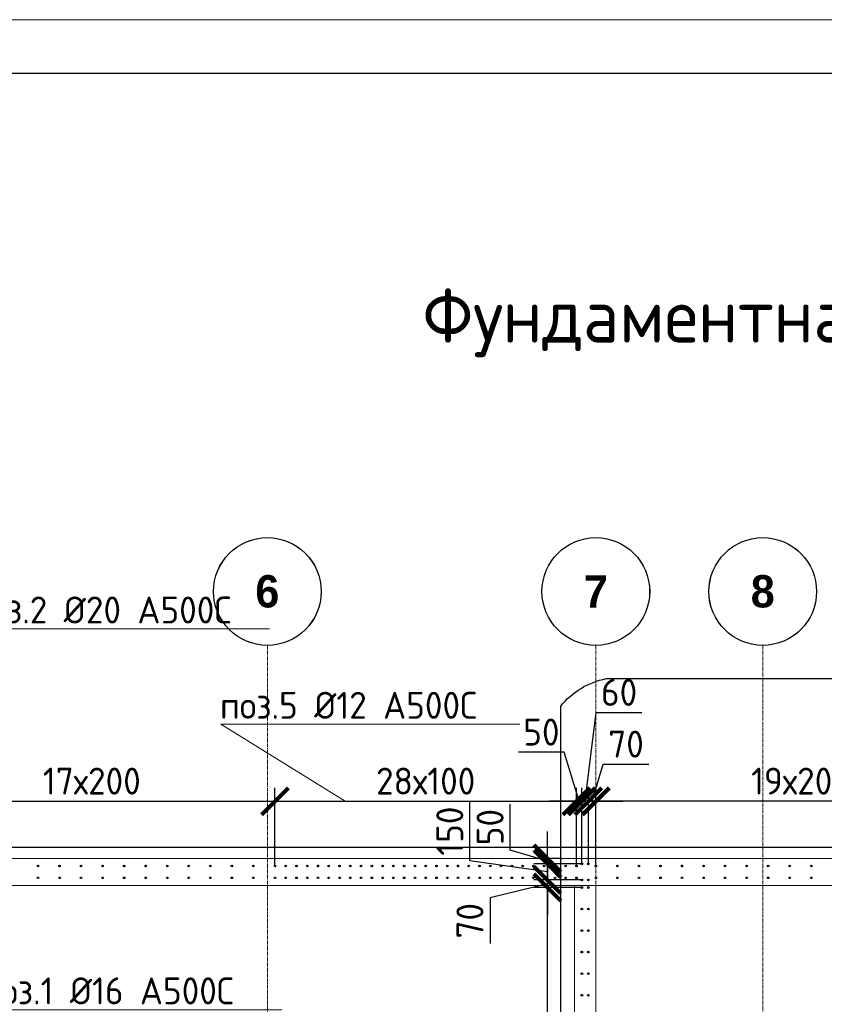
# Model space of a CAD drawing. Header units: millimetres. Extents: x -56135 to 1694203, y -446411 to -23139.
# Tile 242 of 256: x 975258 to 982729, y -107403 to -98264. Entities that reach past the tile are written whole.
import ezdxf
from ezdxf import colors
from ezdxf.entities.mleader import LeaderData, LeaderLine
from ezdxf.math import Vec2, Vec3

# ---------------------------------------------------------------- set-up
doc = ezdxf.new("R2010")
doc.units = ezdxf.units.MM
for name, pattern in [('01 Штриховая _4 мм_', [6, 3.5, -2.5]), ('______5', [1100, 800, -100, 100, -100]), ('HIDDEN2', [4.7625, 3.175, -1.5875]), ('осевая', [50.8, 31.75, -6.35, 6.35, -6.35])]:
    doc.linetypes.add(name, pattern=pattern)
for name, color, linetype, lineweight in [('0 Фундамент', 5, 'Continuous', 30), ('1 Стены', 3, 'Continuous', 30), ('Оси', 40, '______5', 18), ('подоснова', 151, 'Continuous', 5), ('размер', 1, 'Continuous', 25), ('РАЗМЕРЫ', 1, 'Continuous', 9), ('СТЕНЫ', 3, 'Continuous', 30), ('ТОНКИЕ', 7, 'Continuous', 9), ('Узлы', 7, 'Continuous', 0)]:
    doc.layers.add(name, color=color, linetype=linetype, lineweight=lineweight)
doc.layers.add('ТОЛСТЫЕ_ОСНОВНЫЕ', color=6, linetype='Continuous')
doc.styles.add('Century Gothic', font='GOTHIC.TTF')
doc.styles.add('GOST-2.304_Type-B', font='GOST_Common.ttf')
doc.dimstyles.new('СПДС', dxfattribs={"dimscale": 100, "dimtxt": 2.5, "dimasz": 2.5, "dimexe": 1.25, "dimexo": 0, "dimtad": 1, "dimdec": 0, "dimtxsty": 'GOST-2.304_Type-B', "dimblk": 'ARCHTICK', "dimcen": 2.5, "dimdle": 2, "dimadec": 0, "dimazin": 2, "dimtfac": 0.75, "dimtdec": 0, "dimtmove": 1, "dimatfit": 3, "dimfxl": 1, "dimtolj": 1, "dimarcsym": 1})

# ---------------------------------------------------------------- blocks, each defined once
blk = doc.blocks.new('NSY101')
at = {"color": 0, "linetype": 'ByBlock', "lineweight": -2}
blk.add_circle((0, 0), 50, dxfattribs=at)
blk = doc.blocks.new('оси 2.2-2.3')
at = {"layer": 'Оси', "color": 16, "linetype": 'осевая', "lineweight": 0, "transparency": 33554687}
for p, q in [((491254.9, -104267.9), (491254.9, -134893.5)), ((494304.9, -104267.9), (494304.9, -134893.5)), ((495854.9, -104267.9), (495854.9, -134893.5)), ((468076.3, -106495.4), (524372.9, -106495.4))]:
    blk.add_line(p, q, dxfattribs=at)
at = {"layer": 'Оси', "color": 16, "linetype": 'Continuous', "lineweight": 25, "transparency": 33554687, "xscale": 9.999999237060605, "yscale": 9.999999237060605, "zscale": 9.999999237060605}
for p in [(491254.4, -103767.9), (494304.4, -103767.9), (495854.4, -103767.9)]:
    blk.add_blockref('NSY101', p, dxfattribs=at)
at = {"layer": 'Оси', "color": 16, "linetype": 'Continuous', "lineweight": 25, "transparency": 33554687, "char_height": 300, "width": 385, "attachment_point": 5, "style": 'Century Gothic'}
for s, insert in [('\\A1;{\\fCentury Gothic|i0|b1;\\H300.000000;\\W1.000000;\\C16;6}\\P', (491254.4, -103767.9)), ('\\A1;{\\fCentury Gothic|i0|b1;\\H300.000000;\\W1.000000;\\C16;7}\\P', (494304.4, -103767.9)), ('\\A1;{\\fCentury Gothic|i0|b1;\\H300.000000;\\W1.000000;\\C16;8}\\P', (495854.4, -103767.9))]:
    blk.add_mtext(s, dxfattribs=dict(at, insert=insert))
blk = doc.blocks.new('*U43')
at = {"layer": 'ТОЛСТЫЕ_ОСНОВНЫЕ', "color": 6}
blk.add_lwpolyline([(20, 5), (886, 5), (886, 415), (20, 415)], close=True, dxfattribs=at)
at = {"layer": 'ТОНКИЕ'}
blk.add_lwpolyline([(0, 0), (891, 0), (891, 420), (0, 420)], close=True, dxfattribs=at)
blk = doc.blocks.new('стены тп')
at = {"layer": '1 Стены', "color": 252, "linetype": 'HIDDEN2', "lineweight": 0, "true_color": 0x939598}
for p, q in [((909390.6, -187275.6), (862265.6, -187275.6)), ((862590.6, -187525.6), (889390.4, -187525.6)), ((882440.6, -187525.6), (882240.6, -187525.6)), ((882240.6, -187525.6), (882240.6, -190445.6)), ((882440.6, -191275.6), (882440.6, -187525.6))]:
    blk.add_line(p, q, dxfattribs=at)
blk = doc.blocks.new('_None')
blk = doc.blocks.new('_ArchTick')
at = {"color": 0, "linetype": 'ByBlock', "const_width": 0.15}
blk.add_lwpolyline([(-0.5, -0.5), (0.5, 0.5)], dxfattribs=at)
blk = doc.blocks.new('*D626')
at = {"layer": 'DEFPOINTS', "color": 0, "transparency": 16777216}
for p in [(980478.1, -105519), (980478.1, -106099.2, -360), (980538.4, -106099.2, -360)]:
    blk.add_point(p, dxfattribs=at)
at = {"layer": 'РАЗМЕРЫ', "color": 0, "lineweight": -2, "transparency": 16777216}
for p, q in [((980508.2, -105519), (980611.4, -104695.5)), ((980611.4, -104695.5), (981036.4, -104695.5)), ((980478.1, -106099.2), (980478.1, -105394)), ((980538.4, -106099.2), (980538.4, -105394)), ((980478.1, -105519), (980228.1, -105519)), ((980538.4, -105519), (980478.1, -105519)), ((980538.4, -105519), (980478.1, -105519)), ((980538.4, -105519), (980788.4, -105519))]:
    blk.add_line(p, q, dxfattribs=at)
at = {"layer": 'РАЗМЕРЫ', "color": 0, "lineweight": -2, "transparency": 16777216, "xscale": 250, "yscale": 250, "zscale": 250}
blk.add_blockref('_ArchTick', (980478.1, -105519), dxfattribs=at)
at = {"layer": 'РАЗМЕРЫ', "color": 0, "lineweight": -2, "transparency": 16777216, "xscale": 250, "yscale": 250, "zscale": 250, "rotation": 180}
blk.add_blockref('_ArchTick', (980538.4, -105519), dxfattribs=at)
at = {"layer": 'РАЗМЕРЫ', "color": 0, "transparency": 16777216, "insert": (980823.9, -104508), "char_height": 250, "attachment_point": 5, "style": 'GOST-2.304_Type-B'}
blk.add_mtext('\\A1;60', dxfattribs=at)
blk = doc.blocks.new('*D627')
at = {"layer": 'DEFPOINTS', "color": 0, "transparency": 16777216}
for p in [(980427.8, -105519), (980478.1, -106099.2, -360), (980427.8, -106119.1, -720)]:
    blk.add_point(p, dxfattribs=at)
at = {"layer": 'РАЗМЕРЫ', "color": 0, "lineweight": -2, "transparency": 16777216}
for p, q in [((980314.8, -105064.1), (979889.8, -105064.1)), ((980452.9, -105519), (980314.8, -105064.1)), ((980427.8, -106119.1), (980427.8, -105394)), ((980478.1, -106099.2), (980478.1, -105394)), ((980427.8, -105519), (980177.8, -105519)), ((980478.1, -105519), (980427.8, -105519)), ((980478.1, -105519), (980427.8, -105519)), ((980478.1, -105519), (980728.1, -105519))]:
    blk.add_line(p, q, dxfattribs=at)
at = {"layer": 'РАЗМЕРЫ', "color": 0, "lineweight": -2, "transparency": 16777216, "xscale": 250, "yscale": 250, "zscale": 250}
blk.add_blockref('_ArchTick', (980427.8, -105519), dxfattribs=at)
at = {"layer": 'РАЗМЕРЫ', "color": 0, "lineweight": -2, "transparency": 16777216, "xscale": 250, "yscale": 250, "zscale": 250, "rotation": 180}
blk.add_blockref('_ArchTick', (980478.1, -105519), dxfattribs=at)
at = {"layer": 'РАЗМЕРЫ', "color": 0, "transparency": 16777216, "insert": (980102.3, -104876.6), "char_height": 250, "attachment_point": 5, "style": 'GOST-2.304_Type-B'}
blk.add_mtext('\\A1;50', dxfattribs=at)
blk = doc.blocks.new('*D640')
at = {"layer": 'DEFPOINTS', "color": 0, "transparency": 16777216}
for p in [(980157.5, -106318.8), (980478, -106318.8, 160), (980898.2, -110118.8, -200)]:
    blk.add_point(p, dxfattribs=at)
at = {"layer": 'РАЗМЕРЫ', "color": 0, "lineweight": -2, "transparency": 16777216}
for p, q in [((980157.5, -110318.8), (980157.5, -106118.8)), ((980478, -106318.8), (980032.5, -106318.8)), ((980898.2, -110118.8), (980032.5, -110118.8))]:
    blk.add_line(p, q, dxfattribs=at)
at = {"layer": 'РАЗМЕРЫ', "color": 0, "lineweight": -2, "transparency": 16777216, "xscale": 250, "yscale": 250, "zscale": 250}
for p, rotation in [((980157.5, -106318.8), 90), ((980157.5, -110118.8), 270)]:
    blk.add_blockref('_ArchTick', p, dxfattribs=dict(at, rotation=rotation))
at = {"layer": 'РАЗМЕРЫ', "color": 0, "transparency": 16777216, "insert": (979970, -108218.8), "char_height": 250, "attachment_point": 5, "rotation": 90, "style": 'GOST-2.304_Type-B'}
blk.add_mtext('\\A1;19x200', dxfattribs=at)
blk = doc.blocks.new('*D641')
at = {"layer": 'DEFPOINTS', "color": 0, "transparency": 16777216}
for p in [(980157.5, -106249.2), (980478.1, -106249.2, -360), (980478, -106318.8, 160)]:
    blk.add_point(p, dxfattribs=at)
at = {"layer": 'РАЗМЕРЫ', "color": 0, "lineweight": -2, "transparency": 16777216}
for p, q in [((980157.5, -106249.2), (980157.5, -105999.2)), ((980157.5, -106284), (979626.2, -106416)), ((980478.1, -106249.2), (980032.5, -106249.2)), ((980157.5, -106318.8), (980157.5, -106249.2)), ((980157.5, -106318.8), (980157.5, -106249.2)), ((980478, -106318.8), (980032.5, -106318.8)), ((980157.5, -106318.8), (980157.5, -106568.8)), ((979626.2, -106416), (979626.2, -106839.9))]:
    blk.add_line(p, q, dxfattribs=at)
at = {"layer": 'РАЗМЕРЫ', "color": 0, "lineweight": -2, "transparency": 16777216, "xscale": 250, "yscale": 250, "zscale": 250}
for p, rotation in [((980157.5, -106249.2), 270), ((980157.5, -106318.8), 90)]:
    blk.add_blockref('_ArchTick', p, dxfattribs=dict(at, rotation=rotation))
at = {"layer": 'РАЗМЕРЫ', "color": 0, "transparency": 16777216, "insert": (979438.7, -106627.9), "char_height": 250, "attachment_point": 5, "rotation": 90, "style": 'GOST-2.304_Type-B'}
blk.add_mtext('\\A1;70', dxfattribs=at)
blk = doc.blocks.new('*D642')
at = {"layer": 'DEFPOINTS', "color": 0, "transparency": 16777216}
for p in [(980157.5, -106099.2), (980478.1, -106099.2), (980478.1, -106249.2, -360)]:
    blk.add_point(p, dxfattribs=at)
at = {"layer": 'РАЗМЕРЫ', "color": 0, "lineweight": -2, "transparency": 16777216}
for p, q in [((979439.3, -106071), (979439.3, -105521)), ((980157.5, -106449.2), (980157.5, -105899.2)), ((980157.5, -106174.2), (979439.3, -106071)), ((980478.1, -106099.2), (980032.5, -106099.2)), ((980478.1, -106249.2), (980032.5, -106249.2))]:
    blk.add_line(p, q, dxfattribs=at)
at = {"layer": 'РАЗМЕРЫ', "color": 0, "lineweight": -2, "transparency": 16777216, "xscale": 250, "yscale": 250, "zscale": 250}
for p, rotation in [((980157.5, -106099.2), 90), ((980157.5, -106249.2), 270)]:
    blk.add_blockref('_ArchTick', p, dxfattribs=dict(at, rotation=rotation))
at = {"layer": 'РАЗМЕРЫ', "color": 0, "transparency": 16777216, "insert": (979251.8, -105796), "char_height": 250, "attachment_point": 5, "rotation": 90, "style": 'GOST-2.304_Type-B'}
blk.add_mtext('\\A1;150', dxfattribs=at)
blk = doc.blocks.new('*D643')
at = {"layer": 'DEFPOINTS', "color": 0, "transparency": 16777216}
for p in [(980157.5, -106049.2), (980290.4, -106049.2), (980478.1, -106099.2)]:
    blk.add_point(p, dxfattribs=at)
at = {"layer": 'РАЗМЕРЫ', "color": 0, "lineweight": -2, "transparency": 16777216}
for p, q in [((979813.7, -105971), (979813.7, -105546)), ((980157.5, -106049.2), (980157.5, -105799.2)), ((980157.5, -106074.2), (979813.7, -105971)), ((980290.4, -106049.2), (980032.5, -106049.2)), ((980478.1, -106099.2), (980032.5, -106099.2)), ((980157.5, -106099.2), (980157.5, -106049.2)), ((980157.5, -106099.2), (980157.5, -106049.2)), ((980157.5, -106099.2), (980157.5, -106349.2))]:
    blk.add_line(p, q, dxfattribs=at)
at = {"layer": 'РАЗМЕРЫ', "color": 0, "lineweight": -2, "transparency": 16777216, "xscale": 250, "yscale": 250, "zscale": 250}
for p, rotation in [((980157.5, -106049.2), 270), ((980157.5, -106099.2), 90)]:
    blk.add_blockref('_ArchTick', p, dxfattribs=dict(at, rotation=rotation))
at = {"layer": 'РАЗМЕРЫ', "color": 0, "transparency": 16777216, "insert": (979626.2, -105758.5), "char_height": 250, "attachment_point": 5, "rotation": 90, "style": 'GOST-2.304_Type-B'}
blk.add_mtext('\\A1;50', dxfattribs=at)
blk = doc.blocks.new('*D644')
at = {"layer": 'DEFPOINTS', "color": 0, "transparency": 16777216}
for p in [(977628.1, -105519), (974228.1, -106118.8, -720), (977628.1, -106118.8, -720)]:
    blk.add_point(p, dxfattribs=at)
at = {"layer": 'РАЗМЕРЫ', "color": 0, "lineweight": -2, "transparency": 16777216}
for p, q in [((974228.1, -106118.8), (974228.1, -105394)), ((977628.1, -106118.8), (977628.1, -105394)), ((974028.1, -105519), (977828.1, -105519))]:
    blk.add_line(p, q, dxfattribs=at)
at = {"layer": 'РАЗМЕРЫ', "color": 0, "lineweight": -2, "transparency": 16777216, "xscale": 250, "yscale": 250, "zscale": 250, "rotation": 180}
blk.add_blockref('_ArchTick', (974228.1, -105519), dxfattribs=at)
at = {"layer": 'РАЗМЕРЫ', "color": 0, "lineweight": -2, "transparency": 16777216, "xscale": 250, "yscale": 250, "zscale": 250}
blk.add_blockref('_ArchTick', (977628.1, -105519), dxfattribs=at)
at = {"layer": 'РАЗМЕРЫ', "color": 0, "transparency": 16777216, "insert": (975928.1, -105331.5), "char_height": 250, "attachment_point": 5, "style": 'GOST-2.304_Type-B'}
blk.add_mtext('\\A1;17х200', dxfattribs=at)
blk = doc.blocks.new('*D675')
at = {"layer": 'DEFPOINTS', "color": 0, "transparency": 16777216}
for p in [(980608.1, -105519), (980608.1, -106118.8, -720), (984408, -106119.1)]:
    blk.add_point(p, dxfattribs=at)
at = {"layer": 'РАЗМЕРЫ', "color": 0, "lineweight": -2, "transparency": 16777216}
for p, q in [((980608.1, -106118.8), (980608.1, -105394)), ((984408, -106119.1), (984408, -105394)), ((984608, -105519), (980408.1, -105519))]:
    blk.add_line(p, q, dxfattribs=at)
at = {"layer": 'РАЗМЕРЫ', "color": 0, "lineweight": -2, "transparency": 16777216, "xscale": 250, "yscale": 250, "zscale": 250, "rotation": 180}
blk.add_blockref('_ArchTick', (980608.1, -105519), dxfattribs=at)
at = {"layer": 'РАЗМЕРЫ', "color": 0, "lineweight": -2, "transparency": 16777216, "xscale": 250, "yscale": 250, "zscale": 250}
blk.add_blockref('_ArchTick', (984408, -105519), dxfattribs=at)
at = {"layer": 'РАЗМЕРЫ', "color": 0, "transparency": 16777216, "insert": (982508, -105331.5), "char_height": 250, "attachment_point": 5, "style": 'GOST-2.304_Type-B'}
blk.add_mtext('\\A1;19х200', dxfattribs=at)
blk = doc.blocks.new('*D676')
at = {"layer": 'DEFPOINTS', "color": 0, "transparency": 16777216}
for p in [(980538.4, -105519), (980538.4, -106072.7), (980608.1, -106118.8, -720)]:
    blk.add_point(p, dxfattribs=at)
at = {"layer": 'РАЗМЕРЫ', "color": 0, "lineweight": -2, "transparency": 16777216}
for p, q in [((980573.2, -105519), (980676.4, -105175.3)), ((980676.4, -105175.3), (981100.2, -105175.3)), ((980538.4, -106072.7), (980538.4, -105394)), ((980608.1, -106118.8), (980608.1, -105394)), ((980538.4, -105519), (980288.4, -105519)), ((980608.1, -105519), (980538.4, -105519)), ((980608.1, -105519), (980538.4, -105519)), ((980608.1, -105519), (980858.1, -105519))]:
    blk.add_line(p, q, dxfattribs=at)
at = {"layer": 'РАЗМЕРЫ', "color": 0, "lineweight": -2, "transparency": 16777216, "xscale": 250, "yscale": 250, "zscale": 250}
blk.add_blockref('_ArchTick', (980538.4, -105519), dxfattribs=at)
at = {"layer": 'РАЗМЕРЫ', "color": 0, "lineweight": -2, "transparency": 16777216, "xscale": 250, "yscale": 250, "zscale": 250, "rotation": 180}
blk.add_blockref('_ArchTick', (980608.1, -105519), dxfattribs=at)
at = {"layer": 'РАЗМЕРЫ', "color": 0, "transparency": 16777216, "insert": (980888.3, -104987.8), "char_height": 250, "attachment_point": 5, "style": 'GOST-2.304_Type-B'}
blk.add_mtext('\\A1;70', dxfattribs=at)
blk = doc.blocks.new('*D856')
at = {"layer": 'DEFPOINTS', "color": 0, "transparency": 16777216}
for p in [(980427.8, -105519), (980427.8, -105845.3), (977628.1, -106118.8, -720)]:
    blk.add_point(p, dxfattribs=at)
at = {"layer": 'РАЗМЕРЫ', "color": 0, "lineweight": -2, "transparency": 16777216}
for p, q in [((977628.1, -106118.8), (977628.1, -105394)), ((980427.8, -105845.3), (980427.8, -105394)), ((977428.1, -105519), (980627.8, -105519))]:
    blk.add_line(p, q, dxfattribs=at)
at = {"layer": 'РАЗМЕРЫ', "color": 0, "lineweight": -2, "transparency": 16777216, "xscale": 250, "yscale": 250, "zscale": 250, "rotation": 180}
blk.add_blockref('_ArchTick', (977628.1, -105519), dxfattribs=at)
at = {"layer": 'РАЗМЕРЫ', "color": 0, "lineweight": -2, "transparency": 16777216, "xscale": 250, "yscale": 250, "zscale": 250}
blk.add_blockref('_ArchTick', (980427.8, -105519), dxfattribs=at)
at = {"layer": 'РАЗМЕРЫ', "color": 0, "transparency": 16777216, "insert": (979027.9, -105331.5), "char_height": 250, "attachment_point": 5, "style": 'GOST-2.304_Type-B'}
blk.add_mtext('\\A1;28х100', dxfattribs=at)
blk = doc.blocks.new('стены  тп')
at = {"layer": 'СТЕНЫ', "color": 251, "linetype": '01 Штриховая _4 мм_', "lineweight": 0, "true_color": 0x636466}
for p, q in [((589762.3, -316375.7, 3100), (542387.3, -316375.7, 3100)), ((542712.3, -316625.7, 3100), (569512.1, -316625.7, 3100)), ((562562.3, -316625.7, 3100), (562362.3, -316625.7, 3100)), ((562362.3, -316625.7, 3100), (562362.3, -319545.7, 3100)), ((562562.3, -320375.7, 3100), (562562.3, -316625.7, 3100))]:
    blk.add_line(p, q, dxfattribs=at)

msp = doc.modelspace()

# ---------------------------------------------------------------- linework, layer by layer
at = {"layer": '0 Фундамент'}
msp.add_lwpolyline([(960458, -105949.2), (960458, -130129.2), (967808, -130129.2), (967808, -130129.2), (980308, -130129.2), (980308, -130129.2), (982658, -130129.2), (982658, -130129.2), (1008108, -130129.2), (1008108, -126049.2), (1009588, -126049.2), (1009588, -117449.2), (1008108, -117449.2), (1008108, -105949.2), (960458, -105949.2)], dxfattribs=at)
at = {"layer": '1 Стены', "color": 252, "lineweight": 0, "true_color": 0x939598}
msp.add_line((960358.2, -106299.2), (987558, -106299.2), dxfattribs=at)
at = {"layer": 'размер', "lineweight": 30}
msp.add_lwpolyline([(980704.6, -104380.2), (987431.6, -104380.2, -0.264007), (987923.8, -104987.8), (988009.2, -116514.7, -0.414214), (987509.2, -117014.7), (980782.2, -117014.7, -0.414214), (980282.2, -116514.7), (980282.2, -104636.1, -0.178364)], format="xyb", close=True, dxfattribs=at)
at = {"layer": 'РАЗМЕРЫ', "color": 4, "linetype": 'Continuous', "lineweight": 30}
for centre, radius in [((980478.1, -106099.2, -360), 8), ((980538.4, -106099.2, -360), 8), ((980607.8, -106119.1, -720), 7), ((980608.1, -106118.8, -720), 7), ((980807.8, -106119.1, -720), 7), ((980808.1, -106118.8, -720), 7), ((981007.8, -106119.1, -720), 7), ((981008.1, -106118.8, -720), 7), ((981207.8, -106119.1, -720), 7), ((981208.1, -106118.8, -720), 7), ((981407.8, -106119.1, -720), 7), ((981408.1, -106118.8, -720), 7), ((981607.8, -106119.1, -720), 7), ((981608.1, -106118.8, -720), 7), ((981807.8, -106119.1, -720), 7), ((981808.1, -106118.8, -720), 7), ((982007.8, -106119.1, -720), 7), ((982008.1, -106118.8, -720), 7), ((982207.8, -106119.1, -720), 7), ((982208.1, -106118.8, -720), 7), ((982407.8, -106119.1, -720), 7), ((982408.1, -106118.8, -720), 7), ((982607.8, -106119.1, -720), 7), ((982608.1, -106118.8, -720), 7), ((980478.1, -106249.2, -360), 8), ((980538.4, -106249.2, -360), 8), ((980608.1, -106229.2, -720), 7), ((980808.1, -106229.2, -720), 7), ((981008.1, -106229.2, -720), 7), ((981208.1, -106229.2, -720), 7), ((981408.1, -106229.2, -720), 7), ((981608.1, -106229.2, -720), 7), ((981808.1, -106229.2, -720), 7), ((982008.1, -106229.2, -720), 7), ((982208.1, -106229.2, -720), 7), ((982408.1, -106229.2, -720), 7), ((982608.1, -106229.2, -720), 7), ((980478, -106318.8, 160), 8), ((980538.4, -106318.8, 160), 8), ((980478, -106518.8, 160), 8), ((980538.4, -106518.8, 160), 8), ((980478, -106718.8, 160), 8), ((980538.4, -106718.8, 160), 8), ((980478, -106918.8, 160), 8), ((980538.4, -106918.8, 160), 8), ((980478, -107118.8, 160), 8), ((980538.4, -107118.8, 160), 8), ((980478, -107318.8, 160), 8), ((980538.4, -107318.8, 160), 8)]:
    msp.add_circle(centre, radius, dxfattribs=at)
at = {"layer": 'РАЗМЕРЫ', "color": 8, "linetype": 'Continuous', "lineweight": 30}
for centre in [(975427.8, -106119.1, -720), (975428.1, -106118.8, -720), (975627.8, -106119.1, -720), (975628.1, -106118.8, -720), (975827.8, -106119.1, -720), (975828.1, -106118.8, -720), (976027.8, -106119.1, -720), (976028.1, -106118.8, -720), (976227.8, -106119.1, -720), (976228.1, -106118.8, -720), (976427.8, -106119.1, -720), (976428.1, -106118.8, -720), (976627.8, -106119.1, -720), (976628.1, -106118.8, -720), (976827.8, -106119.1, -720), (976828.1, -106118.8, -720), (977027.8, -106119.1, -720), (977028.1, -106118.8, -720), (977227.8, -106119.1, -720), (977228.1, -106118.8, -720), (977427.8, -106119.1, -720), (977428.1, -106118.8, -720), (977627.8, -106119.1, -720), (977628.1, -106118.8, -720), (977727.8, -106119.1, -720), (977728.1, -106118.8, -720), (977827.8, -106119.1, -720), (977828.1, -106118.8, -720), (977927.8, -106119.1, -720), (977928.1, -106118.8, -720), (978027.8, -106119.1, -720), (978028.1, -106118.8, -720), (978127.8, -106119.1, -720), (978128.1, -106118.8, -720), (978227.8, -106119.1, -720), (978228.1, -106118.8, -720), (978327.8, -106119.1, -720), (978328.1, -106118.8, -720), (978427.8, -106119.1, -720), (978428.1, -106118.8, -720), (978527.8, -106119.1, -720), (978528.1, -106118.8, -720), (978627.8, -106119.1, -720), (978628.1, -106118.8, -720), (978727.8, -106119.1, -720), (978728.1, -106118.8, -720), (978827.8, -106119.1, -720), (978828.1, -106118.8, -720), (978927.8, -106119.1, -720), (978928.1, -106118.8, -720), (979027.8, -106119.1, -720), (979028.1, -106118.8, -720), (979127.8, -106119.1, -720), (979128.1, -106118.8, -720), (979227.8, -106119.1, -720), (979228.1, -106118.8, -720), (979327.8, -106119.1, -720), (979328.1, -106118.8, -720), (979427.8, -106119.1, -720), (979428.1, -106118.8, -720), (979527.8, -106119.1, -720), (979528.1, -106118.8, -720), (979627.8, -106119.1, -720), (979628.1, -106118.8, -720), (979727.8, -106119.1, -720), (979728.1, -106118.8, -720), (979827.8, -106119.1, -720), (979828.1, -106118.8, -720), (979927.8, -106119.1, -720), (979928.1, -106118.8, -720), (980027.8, -106119.1, -720), (980028.1, -106118.8, -720), (980127.8, -106119.1, -720), (980128.1, -106118.8, -720), (980227.8, -106119.1, -720), (980228.1, -106118.8, -720), (980327.8, -106119.1, -720), (980328.1, -106118.8, -720), (980427.8, -106119.1, -720), (980428.1, -106118.8, -720), (975428.1, -106229.2, -720), (975628.1, -106229.2, -720), (975828.1, -106229.2, -720), (976028.1, -106229.2, -720), (976228.1, -106229.2, -720), (976428.1, -106229.2, -720), (976628.1, -106229.2, -720), (976828.1, -106229.2, -720), (977028.1, -106229.2, -720), (977228.1, -106229.2, -720), (977428.1, -106229.2, -720), (977628.1, -106229.2, -720), (977728.1, -106229.2, -720), (977828.1, -106229.2, -720), (977928.1, -106229.2, -720), (978028.1, -106229.2, -720), (978128.1, -106229.2, -720), (978228.1, -106229.2, -720), (978328.1, -106229.2, -720), (978428.1, -106229.2, -720), (978528.1, -106229.2, -720), (978628.1, -106229.2, -720), (978728.1, -106229.2, -720), (978828.1, -106229.2, -720), (978928.1, -106229.2, -720), (979028.1, -106229.2, -720), (979128.1, -106229.2, -720), (979228.1, -106229.2, -720), (979328.1, -106229.2, -720), (979428.1, -106229.2, -720), (979528.1, -106229.2, -720), (979628.1, -106229.2, -720), (979728.1, -106229.2, -720), (979828.1, -106229.2, -720), (979928.1, -106229.2, -720), (980028.1, -106229.2, -720), (980128.1, -106229.2, -720), (980228.1, -106229.2, -720), (980328.1, -106229.2, -720), (980428.1, -106229.2, -720)]:
    msp.add_circle(centre, 7, dxfattribs=at)

# ---------------------------------------------------------------- block references
at = {"xscale": 100, "yscale": 100, "zscale": 100}
msp.add_blockref('*U43', (949583.4, -140263.7), dxfattribs=at)
at = {"layer": 'Оси', "color": 16, "linetype": 'Continuous', "lineweight": 25, "transparency": 33554687, "xscale": 9.999999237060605, "yscale": 9.999999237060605, "zscale": 9.999999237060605}
for p in [(977557.6, -103571.7), (980607.6, -103571.7), (982157.6, -103571.7)]:
    msp.add_blockref('NSY101', p, dxfattribs=at)
at = {"layer": 'РАЗМЕРЫ', "color": 1}
for name, p in [('оси 2.2-2.3', (486303.3, 196.2)), ('стены тп', (98167.6, 81226.5))]:
    msp.add_blockref(name, p, dxfattribs=at)
at = {"layer": 'РАЗМЕРЫ'}
msp.add_blockref('стены  тп', (418045.9, 210326.6, -3100), dxfattribs=at)

# ---------------------------------------------------------------- texts
at = {"layer": 'Оси', "color": 16, "linetype": 'Continuous', "lineweight": 25, "transparency": 33554687, "char_height": 300, "width": 385, "attachment_point": 5, "style": 'Century Gothic'}
for s, insert in [('\\A1;{\\fCentury Gothic|i0|b1;\\H300.000000;\\W1.000000;\\C16;6}\\P', (977557.6, -103571.7)), ('\\A1;{\\fCentury Gothic|i0|b1;\\H300.000000;\\W1.000000;\\C16;7}\\P', (980607.6, -103571.7)), ('\\A1;{\\fCentury Gothic|i0|b1;\\H300.000000;\\W1.000000;\\C16;8}\\P', (982157.6, -103571.7))]:
    msp.add_mtext(s, dxfattribs=dict(at, insert=insert))
at = {"layer": 'Узлы', "color": 80, "linetype": 'Continuous', "lineweight": 0, "style": 'GOST-2.304_Type-B'}
msp.add_text('Фундаментная плита ФП1 (выпуска)', height=500, dxfattribs=at).set_placement((978998.4, -101260.6))

# ---------------------------------------------------------------- dimensions: what is measured, and where the dimension line sits
at = {"layer": 'РАЗМЕРЫ', "color": 1}
for base, p1, p2, picture, middle in [((980478.1, -105519), (980538.4, -106099.2, -360), (980478.1, -106099.2, -360), '*D626', (980673.9, -104695.5)), ((980427.8, -105519), (980478.1, -106099.2, -360), (980427.8, -106119.1, -720), '*D627', (980252.3, -105064.1))]:
    dim = msp.add_linear_dim(base=base, p1=p1, p2=p2, dimstyle='СПДС', dxfattribs=at)
    dim.commit()
    dim.dimension.update_dxf_attribs({"geometry": picture, "text_midpoint": middle, "dimtype": 160})
dim = msp.add_linear_dim(base=(980538.4, -105519), p1=(980608.1, -106118.8, -720), p2=(980538.4, -106072.7), dimstyle='СПДС', dxfattribs=at)
dim.commit()
dim.dimension.update_dxf_attribs({"geometry": '*D676', "text_midpoint": (980738.9, -104987.8)})
for base, p1, p2, text, picture, middle in [((977628.1, -105519), (974228.1, -106118.8, -720), (977628.1, -106118.8, -720), '17х200', '*D644', (975928.1, -105331.5)), ((980427.8, -105519), (977628.1, -106118.8, -720), (980427.8, -105845.3), '28х100', '*D856', (979027.9, -105331.5)), ((980608.1, -105519), (984408, -106119.1), (980608.1, -106118.8, -720), '19х200', '*D675', (982508, -105331.5))]:
    dim = msp.add_linear_dim(base=base, p1=p1, p2=p2, text=text, dimstyle='СПДС', dxfattribs=at)
    dim.commit()
    dim.dimension.update_dxf_attribs({"geometry": picture, "text_midpoint": middle})
for base, p1, p2, picture, middle in [((980157.5, -106099.2), (980478.1, -106249.2, -360), (980478.1, -106099.2), '*D642', (979439.3, -106008.5)), ((980157.5, -106249.2), (980478, -106318.8, 160), (980478.1, -106249.2, -360), '*D641', (979626.2, -106478.5))]:
    dim = msp.add_linear_dim(base=base, p1=p1, p2=p2, angle=90, dimstyle='СПДС', dxfattribs=at)
    dim.commit()
    dim.dimension.update_dxf_attribs({"geometry": picture, "text_midpoint": middle, "dimtype": 160})
dim = msp.add_linear_dim(base=(980157.5, -106049.2), p1=(980478.1, -106099.2), p2=(980290.4, -106049.2), angle=90, dimstyle='СПДС', dxfattribs=at)
dim.commit()
dim.dimension.update_dxf_attribs({"geometry": '*D643', "text_midpoint": (979626.2, -105908.5)})
dim = msp.add_linear_dim(base=(980157.5, -106318.8), p1=(980898.2, -110118.8, -200), p2=(980478, -106318.8, 160), angle=90, text='19x200', dimstyle='СПДС', dxfattribs=at)
dim.commit()
dim.dimension.update_dxf_attribs({"geometry": '*D640', "text_midpoint": (979970, -108218.8)})

# ---------------------------------------------------------------- leaders
at = {"layer": 'подоснова', "color": 4, "ltscale": 0.3}
ml = msp.add_multileader_mtext('Standard', dxfattribs=at)
ml.set_content('{\\C2;поз.2 %%C20 А500С }', color=4, style='GOST-2.304_Type-B')
ml.set_leader_properties(color=256, linetype='ByLayer', lineweight=15)
ml.set_arrow_properties(name='NONE')
ml.build(insert=Vec2(0, 0))
ml.multileader.update_dxf_attribs({"text_left_attachment_type": 6, "text_right_attachment_type": 6, "dogleg_length": 0.1, "arrow_head_size": 18})
ctx = ml.context
ctx.base_point, ctx.char_height, ctx.arrow_head_size, ctx.landing_gap_size, ctx.plane_origin = Vec3(974802.5, -103918.1), 250, 18, 20, Vec3(978419.8, -104156.3)
ctx.left_attachment, ctx.right_attachment, ctx.text_align_type = 6, 6, 1
notes = []
notes.append((ctx, [(1, (1, 1, 0), (974802.4, -103918.1), (1, 0), 0.1, [(1, [(974058.2, -106119.1), (973558.2, -106119.1)], 0, [])])]))
ctx.mtext.insert, ctx.mtext.width, ctx.mtext.alignment, ctx.mtext.flow_direction = Vec3(976014.3, -103618.1), 4075.871, 2, 5
ml = msp.add_multileader_mtext('Standard', dxfattribs=at)
ml.set_content('{\\C2;поз.5 %%C12 А500С }', color=4, style='GOST-2.304_Type-B')
ml.set_leader_properties(color=256, linetype='ByLayer', lineweight=15)
ml.set_arrow_properties(name='NONE')
ml.build(insert=Vec2(0, 0))
ml.multileader.update_dxf_attribs({"text_left_attachment_type": 6, "text_right_attachment_type": 6, "dogleg_length": 0.1, "arrow_head_size": 18})
ctx = ml.context
ctx.base_point, ctx.char_height, ctx.arrow_head_size, ctx.landing_gap_size, ctx.plane_origin = Vec3(977125.6, -104802.8), 250, 18, 20, Vec3(988261.2, -104440.2)
ctx.left_attachment, ctx.right_attachment, ctx.text_align_type = 6, 6, 1
notes.append((ctx, [(1, (1, 1, 0), (977125.5, -104802.8), (1, 0), 0.1, [(1, [(976583.2, -105519), (978279.6, -105519)], 0, [])])]))
ctx.mtext.insert, ctx.mtext.width, ctx.mtext.alignment, ctx.mtext.flow_direction = Vec3(978312.5, -104502.8), 4075.871, 2, 5
ml = msp.add_multileader_mtext('Standard', dxfattribs=at)
ml.set_content('{\\C2;поз.1 %%C16 А500С }', color=4, style='GOST-2.304_Type-B')
ml.set_leader_properties(color=256, linetype='ByLayer', lineweight=15)
ml.set_arrow_properties(name='NONE')
ml.build(insert=Vec2(0, 0))
ml.multileader.update_dxf_attribs({"text_left_attachment_type": 6, "text_right_attachment_type": 6, "dogleg_length": 0.1, "arrow_head_size": 18})
ctx = ml.context
ctx.base_point, ctx.char_height, ctx.arrow_head_size, ctx.landing_gap_size, ctx.plane_origin = Vec3(974914.3, -107453.7, -360), 250, 18, 20, Vec3(978356.3, -108196.4, -360)
ctx.left_attachment, ctx.right_attachment, ctx.text_align_type = 6, 6, 1
notes.append((ctx, [(1, (1, 1, 0), (974914.2, -107453.7, -360), (1, 0), 0.1, [(1, [(974046.3, -110049.2, -360), (974038.7, -107149.2, -360)], 0, [])])]))
ctx.mtext.insert, ctx.mtext.width, ctx.mtext.alignment, ctx.mtext.flow_direction = Vec3(976076.2, -107153.7, -360), 4075.871, 2, 5
for ctx, leaders in notes:
    for number, flags, end, landing, length, lines in leaders:
        leader = LeaderData()
        leader.index, (leader.has_last_leader_line, leader.has_dogleg_vector, leader.attachment_direction) = number, flags
        leader.last_leader_point, leader.dogleg_vector, leader.dogleg_length = Vec3(end), Vec3(landing), length
        for number, points, colour, breaks in lines:
            line = LeaderLine()
            line.index, line.vertices, line.color, line.breaks = number, Vec3.list(points), colors.encode_raw_color(colour), breaks
            leader.lines.append(line)
        ctx.leaders.append(leader)

doc.saveas('drawing.dxf')
